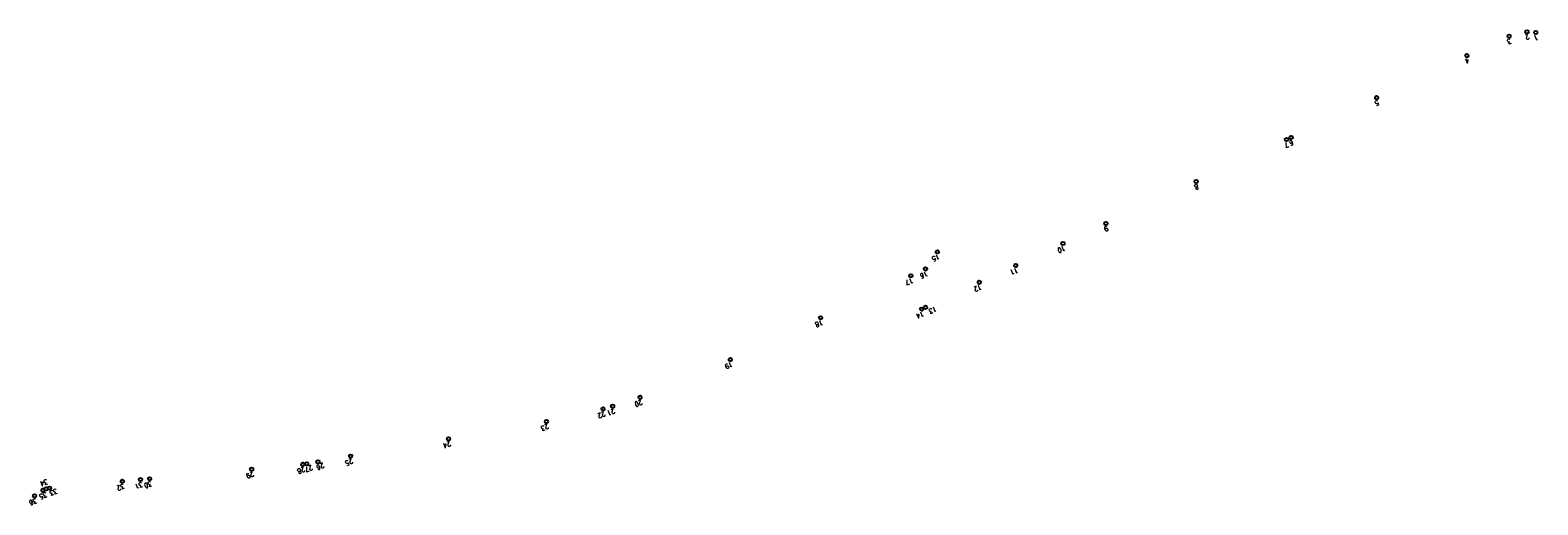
# Model space of a CAD drawing. Header units: metres. Extents: x -623703 to -622909, y -1176865 to -1176676.
# Tile 1 of 2: x -623703 to -623400, y -1176865 to -1176769. Entities that reach past the tile are written whole.
import ezdxf

# ---------------------------------------------------------------- set-up
doc = ezdxf.new("R2010")
doc.units = ezdxf.units.M
doc.layers.add('1_kom vytyčení', color=2, linetype='Continuous')
doc.styles.add('Romans', font='romans.shx', dxfattribs={"width": 0.75})

msp = doc.modelspace()

# ---------------------------------------------------------------- linework, layer by layer
at = {"layer": '1_kom vytyčení'}
for centre in [(-623405.53, -1176770.38), (-623401.92, -1176769.52), (-623400.17, -1176769.65), (-623414, -1176774.31), (-623432.14, -1176782.75), (-623450.27, -1176791.18), (-623449.33, -1176790.74), (-623468.41, -1176799.61), (-623486.55, -1176808.04), (-623520.43, -1176813.76, 254.49), (-623495.18, -1176812.06), (-623522.82, -1176817.19), (-623504.68, -1176816.47), (-623525.77, -1176818.56), (-623512, -1176819.88), (-623523.58, -1176825.26, 254.15), (-623522.82, -1176824.91), (-623543.9, -1176826.99), (-623562.03, -1176835.41), (-623585.69, -1176844.77), (-623580.18, -1176842.99), (-623599, -1176847.85), (-623587.61, -1176845.32), (-623618.66, -1176851.34), (-623647.97, -1176856.47), (-623647.17, -1176856.37), (-623644.91, -1176855.97), (-623638.35, -1176854.81), (-623684.24, -1176859.87), (-623680.58, -1176859.53), (-623678.75, -1176859.36), (-623658.25, -1176857.44), (-623701.87, -1176862.8), (-623700.19, -1176861.7), (-623699.54, -1176861.39), (-623698.88, -1176861.24)]:
    msp.add_circle(centre, 0.345, dxfattribs=at)

# ---------------------------------------------------------------- texts
at = {"layer": '1_kom vytyčení', "color": 240, "style": 'Romans', "width": 0.85}
for s, p in [('3', (-623405.31, -1176770.84)), ('2', (-623401.7, -1176769.98)), ('1', (-623399.95, -1176770.11)), ('4', (-623413.78, -1176774.78)), ('5', (-623431.92, -1176783.21)), ('7', (-623450.05, -1176791.64)), ('6', (-623449.11, -1176791.2)), ('8', (-623468.19, -1176800.07)), ('9', (-623486.33, -1176808.5)), ('15', (-623520.21, -1176814.22, 254.49)), ('10', (-623494.96, -1176812.52)), ('11', (-623504.46, -1176816.94)), ('17', (-623525.55, -1176819.02)), ('16', (-623522.6, -1176817.65)), ('12', (-623511.78, -1176820.34)), ('14', (-623523.36, -1176825.72, 254.15)), ('13', (-623520.82, -1176824.74)), ('18', (-623543.68, -1176827.45)), ('19', (-623561.81, -1176835.87)), ('20', (-623579.96, -1176843.45)), ('22', (-623587.39, -1176845.78)), ('21', (-623585.47, -1176845.24)), ('23', (-623598.78, -1176848.31)), ('24', (-623618.44, -1176851.8)), ('27', (-623646.21, -1176856.59)), ('26', (-623643.91, -1176856.15)), ('25', (-623638.13, -1176855.27)), ('34', (-623699.45, -1176859.43)), ('29', (-623658.03, -1176857.9)), ('28', (-623647.75, -1176856.94)), ('35', (-623699.6, -1176862.02)), ('33', (-623697.52, -1176861.31)), ('32', (-623684.02, -1176860.33)), ('31', (-623680.36, -1176859.99)), ('30', (-623678.53, -1176859.82)), ('36', (-623701.65, -1176863.26))]:
    msp.add_text(s, height=1, rotation=201.3803, dxfattribs=at).set_placement(p)

doc.saveas('drawing.dxf')
